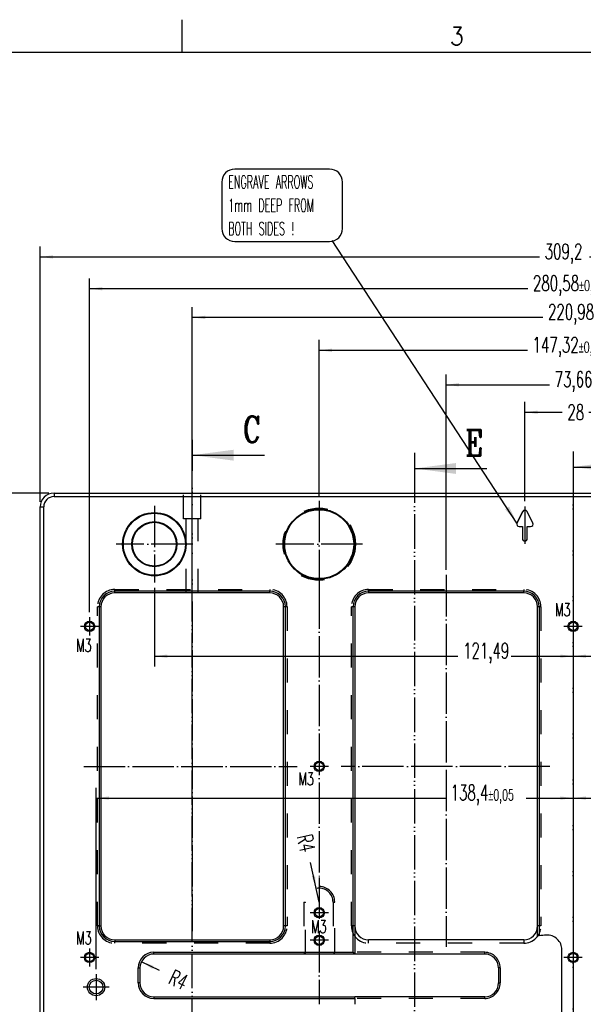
# Model space of a CAD drawing. Header units: inches. Extents: x -429 to 435, y -270 to 288.
# Tile 9 of 17: x -241 to -132, y 98 to 288. Entities that reach past the tile are written whole.
import ezdxf

# ---------------------------------------------------------------- set-up
doc = ezdxf.new("R2010")
doc.units = ezdxf.units.IN
for name, pattern in [('DASHED', [15, 7, -8]), ('DOT_CENTER', [14, 12, -1, 0, -1]), ('PHANTOM', [13, 10, -1, 0, -1, 0, -1])]:
    doc.linetypes.add(name, pattern=pattern)
doc.layers.add('1', color=7, linetype='Continuous')
doc.styles.add('CONVERTER_11', font='txt.shx', dxfattribs={"width": 0.9})
doc.styles.add('CONVERTER_12', font='complex.shx', dxfattribs={"width": 0.76})
doc.styles.add('CONVERTER_13', font='txt.shx', dxfattribs={"width": 0.63})
doc.styles.add('CONVERTER_14', font='txt.shx', dxfattribs={"width": 0.54})
doc.dimstyles.new('ME10_DIM_102', dxfattribs={"dimtxt": 4.5, "dimasz": 3.75, "dimexe": 3, "dimexo": 1.5, "dimgap": 1.5, "dimtad": 0, "dimdsep": 46, "dimtxsty": 'CONVERTER_13', "dimsah": 1, "dimcen": 0.09, "dimclrd": 3, "dimclre": 3, "dimclrt": 3, "dimadec": 0, "dimazin": 0, "dimtfac": 1, "dimtdec": 4, "dimtix": 1, "dimtmove": 0, "dimatfit": 3, "dimfxl": 1, "dimtolj": 1, "dimtzin": 0, "dimarcsym": 0})
doc.dimstyles.new('ME10_DIM_67', dxfattribs={"dimtxt": 4.5, "dimasz": 3.75, "dimexe": 3, "dimexo": 1.5, "dimgap": 1.5, "dimtad": 0, "dimdsep": 46, "dimtxsty": 'CONVERTER_13', "dimsah": 1, "dimcen": 0.09, "dimclrd": 3, "dimclre": 3, "dimclrt": 3, "dimadec": 0, "dimazin": 0, "dimtol": 1, "dimtp": 0.03, "dimtm": 0.03, "dimtfac": 0.7, "dimtdec": 0, "dimtix": 1, "dimtmove": 0, "dimatfit": 3, "dimfxl": 1, "dimtolj": 1, "dimtzin": 0, "dimarcsym": 0})
doc.dimstyles.new('ME10_DIM_72', dxfattribs={"dimtxt": 4.5, "dimasz": 3.75, "dimexe": 3, "dimexo": 1.5, "dimgap": 1.5, "dimtad": 0, "dimdsep": 46, "dimtxsty": 'CONVERTER_13', "dimsah": 1, "dimcen": 0.09, "dimclrd": 3, "dimclre": 3, "dimclrt": 3, "dimadec": 0, "dimazin": 0, "dimtfac": 1, "dimtdec": 4, "dimtix": 1, "dimtmove": 0, "dimatfit": 3, "dimfxl": 1, "dimtolj": 1, "dimtzin": 0, "dimarcsym": 0})
doc.dimstyles.new('ME10_DIM_75', dxfattribs={"dimtxt": 4.5, "dimasz": 3.75, "dimexe": 3, "dimexo": 1.5, "dimgap": 1.5, "dimtad": 0, "dimdsep": 46, "dimtxsty": 'CONVERTER_13', "dimsah": 1, "dimcen": 0.09, "dimclrd": 3, "dimclre": 3, "dimclrt": 3, "dimadec": 0, "dimazin": 0, "dimtfac": 1, "dimtdec": 4, "dimtix": 1, "dimtmove": 0, "dimatfit": 3, "dimfxl": 1, "dimtolj": 1, "dimtzin": 0, "dimarcsym": 0})
doc.dimstyles.new('ME10_DIM_89', dxfattribs={"dimtxt": 4.5, "dimasz": 3.75, "dimexe": 3, "dimexo": 1.5, "dimgap": 1.5, "dimtad": 0, "dimdsep": 46, "dimtxsty": 'CONVERTER_13', "dimsah": 1, "dimcen": 0.09, "dimclrd": 3, "dimclre": 3, "dimclrt": 3, "dimadec": 0, "dimazin": 0, "dimtol": 1, "dimtp": 0.05, "dimtm": 0.05, "dimtfac": 0.7, "dimtdec": 0, "dimtix": 1, "dimtmove": 0, "dimatfit": 3, "dimfxl": 1, "dimtolj": 1, "dimtzin": 0, "dimarcsym": 0})
doc.dimstyles.new('ME10_DIM_90', dxfattribs={"dimtxt": 4.5, "dimasz": 3.75, "dimexe": 3, "dimexo": 1.5, "dimgap": 1.5, "dimtad": 0, "dimdsep": 46, "dimtxsty": 'CONVERTER_13', "dimsah": 1, "dimcen": 0.09, "dimclrd": 3, "dimclre": 3, "dimclrt": 3, "dimadec": 0, "dimazin": 0, "dimtol": 1, "dimtp": 0.05, "dimtm": 0.05, "dimtfac": 0.7, "dimtdec": 0, "dimtix": 1, "dimtmove": 0, "dimatfit": 3, "dimfxl": 1, "dimtolj": 1, "dimtzin": 0, "dimarcsym": 0})
doc.dimstyles.new('ME10_DIM_91', dxfattribs={"dimtxt": 4.5, "dimasz": 3.75, "dimexe": 3, "dimexo": 1.5, "dimgap": 1.5, "dimtad": 0, "dimdsep": 46, "dimtxsty": 'CONVERTER_13', "dimsah": 1, "dimcen": 0.09, "dimclrd": 3, "dimclre": 3, "dimclrt": 3, "dimadec": 0, "dimazin": 0, "dimtfac": 1, "dimtdec": 4, "dimtix": 1, "dimtmove": 0, "dimatfit": 3, "dimfxl": 1, "dimtolj": 1, "dimtzin": 0, "dimarcsym": 0})
doc.dimstyles.new('ME10_DIM_92', dxfattribs={"dimtxt": 4.5, "dimasz": 3.75, "dimexe": 3, "dimexo": 1.5, "dimgap": 1.5, "dimtad": 0, "dimdsep": 46, "dimtxsty": 'CONVERTER_13', "dimsah": 1, "dimcen": 0.09, "dimclrd": 3, "dimclre": 3, "dimclrt": 3, "dimadec": 0, "dimazin": 0, "dimtfac": 1, "dimtdec": 4, "dimtix": 1, "dimtmove": 0, "dimatfit": 3, "dimfxl": 1, "dimtolj": 1, "dimtzin": 0, "dimarcsym": 0})
doc.dimstyles.new('ME10_DIM_93', dxfattribs={"dimtxt": 4.5, "dimasz": 3.75, "dimexe": 3, "dimexo": 1.5, "dimgap": 1.5, "dimtad": 0, "dimdsep": 46, "dimtxsty": 'CONVERTER_13', "dimsah": 1, "dimcen": 0.09, "dimclrd": 3, "dimclre": 3, "dimclrt": 3, "dimadec": 0, "dimazin": 0, "dimtfac": 1, "dimtdec": 4, "dimtix": 1, "dimtmove": 0, "dimatfit": 3, "dimfxl": 1, "dimtolj": 1, "dimtzin": 0, "dimarcsym": 0})
doc.dimstyles.new('ME10_DIM_94', dxfattribs={"dimtxt": 4.5, "dimasz": 3.75, "dimexe": 3, "dimexo": 1.5, "dimgap": 1.5, "dimtad": 0, "dimdsep": 46, "dimtxsty": 'CONVERTER_13', "dimsah": 1, "dimcen": 0.09, "dimclrd": 3, "dimclre": 3, "dimclrt": 3, "dimadec": 0, "dimazin": 0, "dimtol": 1, "dimtp": 0.05, "dimtm": 0.05, "dimtfac": 0.7, "dimtdec": 0, "dimtix": 1, "dimtmove": 0, "dimatfit": 3, "dimfxl": 1, "dimtolj": 1, "dimtzin": 0, "dimarcsym": 0})
doc.dimstyles.new('ME10_DIM_95', dxfattribs={"dimtxt": 4.5, "dimasz": 3.75, "dimexe": 3, "dimexo": 1.5, "dimgap": 1.5, "dimtad": 0, "dimdsep": 46, "dimtxsty": 'CONVERTER_13', "dimsah": 1, "dimcen": 0.09, "dimclrd": 3, "dimclre": 3, "dimclrt": 3, "dimadec": 0, "dimazin": 0, "dimtfac": 1, "dimtdec": 4, "dimtix": 1, "dimtmove": 0, "dimatfit": 3, "dimfxl": 1, "dimtolj": 1, "dimtzin": 0, "dimarcsym": 0})
doc.dimstyles.new('ME10_DIM_96', dxfattribs={"dimtxt": 4.5, "dimasz": 3.75, "dimexe": 3, "dimexo": 1.5, "dimgap": 1.5, "dimtad": 0, "dimdsep": 46, "dimtxsty": 'CONVERTER_13', "dimsah": 1, "dimcen": 0.09, "dimclrd": 3, "dimclre": 3, "dimclrt": 3, "dimadec": 0, "dimazin": 0, "dimtol": 1, "dimtp": 0.05, "dimtm": 0.05, "dimtfac": 0.7, "dimtdec": 0, "dimtix": 1, "dimtmove": 0, "dimatfit": 3, "dimfxl": 1, "dimtolj": 1, "dimtzin": 0, "dimarcsym": 0})
doc.dimstyles.new('ME10_DIM_97', dxfattribs={"dimtxt": 4.5, "dimasz": 3.75, "dimexe": 3, "dimexo": 1.5, "dimgap": 1.5, "dimtad": 0, "dimdsep": 46, "dimtxsty": 'CONVERTER_13', "dimsah": 1, "dimcen": 0.09, "dimclrd": 3, "dimclre": 3, "dimclrt": 3, "dimadec": 0, "dimazin": 0, "dimtfac": 1, "dimtdec": 4, "dimtix": 1, "dimtmove": 0, "dimatfit": 3, "dimfxl": 1, "dimtolj": 1, "dimtzin": 0, "dimarcsym": 0})
doc.dimstyles.new('ME10_DIM_98', dxfattribs={"dimtxt": 4.5, "dimasz": 3.75, "dimexe": 3, "dimexo": 1.5, "dimgap": 1.5, "dimtad": 0, "dimdsep": 46, "dimtxsty": 'CONVERTER_13', "dimsah": 1, "dimcen": 0.09, "dimclrd": 3, "dimclre": 3, "dimclrt": 3, "dimadec": 0, "dimazin": 0, "dimtfac": 1, "dimtdec": 4, "dimtix": 1, "dimtmove": 0, "dimatfit": 3, "dimfxl": 1, "dimtolj": 1, "dimtzin": 0, "dimarcsym": 0})
doc.dimstyles.get("Standard").update_dxf_attribs({"dimtxt": 0.18, "dimasz": 0.18, "dimexe": 0.18, "dimexo": 0.0625, "dimgap": 0.09, "dimtad": 0, "dimtih": 1, "dimtoh": 1, "dimdec": 4, "dimzin": 0, "dimdsep": 46, "dimtxsty": 'Standard', "dimcen": 0.09, "dimadec": 0, "dimazin": 0, "dimtfac": 1, "dimtdec": 4, "dimtofl": 0, "dimtmove": 0, "dimatfit": 3, "dimfxl": 1, "dimtolj": 1, "dimtzin": 0, "dimarcsym": 0})

# ---------------------------------------------------------------- blocks, each defined once
blk = doc.blocks.new('E7018-24104__25', base_point=(-355.6, -178.3))
at = {"color": 7, "linetype": 'Continuous'}
for p, q in [((-351.6, 295.3), (-313.99, 295.3)), ((-313.99, 295.3), (-308.99, 295.3)), ((-308.99, 295.3), (-93.01, 295.3)), ((-351.6, 294.3), (-50.4, 294.3)), ((-355.6, 128.5), (-355.6, 291.3)), ((-354.6, 128.5), (-354.6, 291.3)), ((-215.63, 289.96), (-217.29, 286.62)), ((-212.71, 286.62), (-214.37, 289.96)), ((-216.67, 285.61), (-215.7, 285.61)), ((-215.7, 285.61), (-215.7, 282.07)), ((-214.3, 282.07), (-214.3, 285.61)), ((-214.3, 285.61), (-213.33, 285.61)), ((-215, 281.37), (-215, 281.37)), ((-288.99, 266.82), (-333.99, 266.82)), ((-313.24, 266.32), (-333.99, 266.32)), ((-309.74, 266.32), (-313.24, 266.32)), ((-288.99, 266.32), (-309.74, 266.32)), ((-215.33, 266.82), (-260.33, 266.82)), ((-215.33, 266.32), (-260.33, 266.32)), ((-338.49, 262.32), (-338.49, 169.64)), ((-337.99, 262.32), (-337.99, 169.64)), ((-284.99, 169.64), (-284.99, 262.32)), ((-284.49, 169.64), (-284.49, 262.32)), ((-264.83, 162), (-264.83, 262.32)), ((-264.33, 262.32), (-264.33, 169.64)), ((-211.33, 169.64), (-211.33, 262.32)), ((-210.83, 262.32), (-210.83, 166.8)), ((-264.33, 169.64), (-264.33, 161.5)), ((-211.33, 166.76), (-211.33, 169.64)), ((-333.99, 165.64), (-288.99, 165.64)), ((-333.99, 165.14), (-288.99, 165.14)), ((-215.33, 165.64), (-260.33, 165.64)), ((-322.66, 162), (-264.83, 162)), ((-264.33, 161.5), (-322.66, 161.5)), ((-264.33, 161.5), (-264.83, 162)), ((-226.66, 161.5), (-264.33, 161.5)), ((-204.25, 124.28), (-204.25, 162.73)), ((-327.16, 153.1), (-327.16, 157.5)), ((-326.66, 157.5), (-326.66, 153.1)), ((-222.66, 157.5), (-222.66, 153.1)), ((-322.66, 149.1), (-264.33, 149.1)), ((-264.33, 148.6), (-264.33, 149.1)), ((-226.66, 149.1), (-264.33, 149.1)), ((-322.66, 148.6), (-264.33, 148.6)), ((-264.33, 148.6), (-264.33, 146.91))]:
    blk.add_line(p, q, dxfattribs=at)
at = {"color": 1, "linetype": 'Continuous'}
for p, q in [((-351.6, 295.3), (-351.6, 294.3)), ((-355.6, 291.3), (-354.6, 291.3)), ((-333.99, 266.32), (-333.99, 266.82)), ((-288.99, 266.32), (-288.99, 266.82)), ((-260.33, 266.82), (-260.33, 266.32)), ((-215.33, 266.32), (-215.33, 266.82)), ((-337.99, 262.32), (-338.49, 262.32)), ((-284.49, 262.32), (-284.99, 262.32)), ((-264.33, 262.32), (-264.83, 262.32)), ((-210.83, 262.32), (-211.33, 262.32)), ((-338.49, 169.64), (-337.99, 169.64)), ((-284.49, 169.64), (-284.99, 169.64)), ((-333.99, 165.64), (-333.99, 165.14)), ((-288.99, 165.64), (-288.99, 165.14)), ((-322.66, 161.5), (-322.66, 162)), ((-327.16, 157.5), (-326.66, 157.5)), ((-326.66, 153.1), (-327.16, 153.1)), ((-322.66, 149.1), (-322.66, 148.6))]:
    blk.add_line(p, q, dxfattribs=at)
at = {"color": 3, "linetype": 'DASHED'}
for p, q in [((-313.99, 287.8), (-313.99, 295.3)), ((-308.99, 287.8), (-308.99, 295.3)), ((-313.24, 287.8), (-313.99, 287.8)), ((-313.24, 266.32), (-313.24, 287.8)), ((-309.74, 287.8), (-313.24, 287.8)), ((-308.99, 287.8), (-309.74, 287.8)), ((-309.74, 266.32), (-309.74, 287.8)), ((-333.99, 267.32), (-288.99, 267.32)), ((-333.99, 266.82), (-333.99, 267.32)), ((-288.99, 267.32), (-288.99, 266.82)), ((-260.33, 267.32), (-215.33, 267.32)), ((-260.33, 266.82), (-260.33, 267.32)), ((-215.33, 267.32), (-215.33, 266.82)), ((-338.99, 169.64), (-338.99, 262.32)), ((-338.49, 262.32), (-338.99, 262.32)), ((-283.99, 262.32), (-284.49, 262.32)), ((-283.99, 262.32), (-283.99, 169.64)), ((-264.83, 262.32), (-265.33, 262.32)), ((-265.33, 169.64), (-265.33, 262.32)), ((-210.33, 262.32), (-210.83, 262.32)), ((-210.33, 262.32), (-210.33, 169.64)), ((-279.16, 176.6), (-279.16, 162)), ((-279.16, 176.6), (-278.66, 176.6)), ((-278.66, 161.5), (-278.66, 176.6)), ((-270.66, 176.6), (-270.66, 161.5)), ((-270.66, 176.6), (-270.16, 176.6)), ((-270.16, 162), (-270.16, 176.6)), ((-338.49, 169.64), (-338.99, 169.64)), ((-283.99, 169.64), (-284.49, 169.64)), ((-264.33, 169.64), (-265.33, 169.64)), ((-210.33, 169.64), (-211.33, 169.64)), ((-333.99, 164.64), (-333.99, 165.14)), ((-288.99, 164.64), (-333.99, 164.64)), ((-288.99, 165.14), (-288.99, 164.64)), ((-260.33, 164.64), (-260.33, 165.64)), ((-215.33, 164.64), (-260.33, 164.64)), ((-215.33, 165.64), (-215.33, 164.64)), ((-278.66, 161.5), (-279.16, 162)), ((-270.16, 162), (-270.66, 161.5)), ((-226.66, 162), (-264.83, 162)), ((-226.66, 161.5), (-226.66, 162)), ((-222.16, 157.5), (-222.66, 157.5)), ((-222.16, 157.5), (-222.16, 153.1)), ((-222.66, 153.1), (-222.16, 153.1)), ((-226.66, 148.6), (-226.66, 149.1)), ((-226.66, 148.6), (-264.33, 148.6))]:
    blk.add_line(p, q, dxfattribs=at)
at = {"color": 7, "linetype": 'Continuous'}
for centre, radius in [((-322.49, 280.47), 9.2), ((-322.49, 280.47), 9), ((-274.66, 280.47), 10.2), ((-274.66, 280.47), 10), ((-322.49, 280.47), 6.55), ((-322.49, 280.47), 6.35), ((-341.29, 256.62), 1.5), ((-341.29, 256.62), 1.2), ((-201, 256.62), 1.5), ((-201, 256.62), 1.2), ((-274.66, 215.98), 1.5), ((-274.66, 215.98), 1.2), ((-274.66, 173.5), 1.5), ((-274.66, 173.5), 1.2), ((-274.66, 165.5), 1.5), ((-274.66, 165.5), 1.2), ((-341.29, 160.5), 1.5), ((-341.29, 160.5), 1.2), ((-201, 160.5), 1.5), ((-201, 160.5), 1.2), ((-339.4, 151.9), 2.5), ((-339.4, 151.9), 2)]:
    blk.add_circle(centre, radius, dxfattribs=at)
at = {"color": 3, "linetype": 'DASHED'}
blk.add_circle((-274.66, 280.47), 10.5, dxfattribs=at)
at = {"color": 7, "linetype": 'Continuous'}
for centre, radius, start, end in [((-351.6, 291.3), 4, 90, 180), ((-351.6, 291.3), 3, 90, 180), ((-215, 289.64), 0.7, 26.5651, 153.4349), ((-216.67, 286.31), 0.7, 153.4349, 270), ((-213.33, 286.31), 0.7, 270, 26.5651), ((-215, 282.07), 0.7, 180, 270), ((-215, 282.07), 0.7, 270, 0), ((-333.99, 262.32), 4.5, 90, 180), ((-333.99, 262.32), 4, 90, 180), ((-288.99, 262.32), 4.5, 0, 90), ((-288.99, 262.32), 4, 0, 90), ((-260.33, 262.32), 4.5, 90, 180), ((-260.33, 262.32), 4, 90, 180), ((-215.33, 262.32), 4.5, 0, 90), ((-215.33, 262.32), 4, 0, 90), ((-333.99, 169.64), 4.5, 180, 270), ((-333.99, 169.64), 4, 180, 270), ((-288.99, 169.64), 4, 270, 0), ((-288.99, 169.64), 4.5, 270, 0), ((-260.33, 169.64), 4, 180, 270), ((-215.33, 169.64), 4, 270, 0), ((-201, 58.5), 108.75, 95.1861, 95.4507), ((-201, 58.5), 108.75, 94.1157, 95.1861), ((-208.5, 162.73), 4.25, 0, 94.1157), ((-322.66, 157.5), 4.5, 90, 180), ((-322.66, 157.5), 4, 90, 180), ((-226.66, 157.5), 4, 0, 90), ((-322.66, 153.1), 4.5, 180, 270), ((-322.66, 153.1), 4, 180, 270), ((-226.66, 153.1), 4, 270, 0)]:
    blk.add_arc(centre, radius, start, end, dxfattribs=at)
at = {"color": 3, "linetype": 'DASHED'}
for centre, radius, start, end in [((-333.99, 262.32), 5, 90, 180), ((-288.99, 262.32), 5, 0, 90), ((-260.33, 262.32), 5, 90, 180), ((-215.33, 262.32), 5, 0, 90), ((-274.66, 176.6), 4.5, 0, 180), ((-274.66, 176.6), 4, 0, 180), ((-333.99, 169.64), 5, 180, 270), ((-288.99, 169.64), 5, 270, 0), ((-260.33, 169.64), 5, 180, 270), ((-215.33, 169.64), 5, 270, 0), ((-226.66, 157.5), 4.5, 0, 90), ((-226.66, 153.1), 4.5, 270, 0)]:
    blk.add_arc(centre, radius, start, end, dxfattribs=at)
at = {"layer": '1', "color": 1, "linetype": 'DOT_CENTER'}
for p, q in [((-311.49, 264.82), (-311.49, 298.02)), ((-322.49, 291.59), (-322.49, 269.35)), ((-274.66, 293.02), (-274.66, 267.92)), ((-215, 291.44), (-215, 280.57)), ((-311.37, 280.47), (-333.61, 280.47)), ((-262.11, 280.47), (-287.21, 280.47)), ((-237.83, 271.53), (-237.83, 163.56)), ((-311.49, 263.82), (-311.49, 168.14)), ((-341.29, 259.27), (-341.29, 253.97)), ((-338.64, 256.62), (-343.94, 256.62)), ((-342.97, 215.98), (-281.05, 215.98)), ((-207.72, 215.98), (-268.3, 215.98)), ((-339.4, 155.65), (-339.4, 148.15)), ((-335.65, 151.9), (-343.15, 151.9))]:
    blk.add_line(p, q, dxfattribs=at)
blk = doc.blocks.new('*D97')
at = {"layer": '1', "color": 3, "linetype": 'Continuous'}
for p, q in [((-201, 301.38), (-201, 115.89)), ((-247, 110.74), (-247, 121.89)), ((-247, 118.89), (-230.9, 118.89)), ((-213.32, 118.89), (-201, 118.89))]:
    blk.add_line(p, q, dxfattribs=at)
at = {"layer": '1', "color": 3}
for points in [[(-243.25, 119.39), (-243.25, 118.4), (-247, 118.89)], [(-204.75, 118.4), (-204.75, 119.39), (-201, 118.89)]]:
    blk.add_solid(points, dxfattribs=at)
at = {"layer": '1', "color": 3, "insert": (-229.4, 116.64), "char_height": 4.5, "attachment_point": 7, "rotation": 0.0001, "line_spacing_factor": 0.60024, "style": 'CONVERTER_13'}
blk.add_mtext('\\C3;46\\C3;\\H3.15;{\\Fgdt;`}0,03', dxfattribs=at)
blk = doc.blocks.new('*D102')
at = {"layer": '1', "color": 3, "linetype": 'Continuous'}
for p, q in [((-201, 301.38), (-201, 43.82)), ((-266.78, 62.66), (-266.78, 43.82)), ((-266.78, 46.82), (-239.21, 46.82)), ((-224.72, 46.82), (-201, 46.82))]:
    blk.add_line(p, q, dxfattribs=at)
at = {"layer": '1', "color": 3}
for points in [[(-263.03, 47.32), (-263.03, 46.33), (-266.78, 46.82)], [(-204.75, 46.33), (-204.75, 47.32), (-201, 46.82)]]:
    blk.add_solid(points, dxfattribs=at)
at = {"layer": '1', "color": 3, "insert": (-237.71, 44.8), "char_height": 4.5, "attachment_point": 7, "rotation": 0.0001, "line_spacing_factor": 0.60024, "style": 'CONVERTER_13'}
blk.add_mtext('65,78', dxfattribs=at)
blk = doc.blocks.new('*D105')
at = {"layer": '1', "color": 3, "linetype": 'Continuous'}
for p, q in [((-201, 301.38), (-201, 128.62)), ((-252.82, 103.14), (-252.82, 134.62)), ((-230.78, 131.62), (-252.82, 131.62)), ((-201, 131.62), (-217.22, 131.62))]:
    blk.add_line(p, q, dxfattribs=at)
at = {"layer": '1', "color": 3}
for points in [[(-249.07, 132.12), (-249.07, 131.13), (-252.82, 131.62)], [(-204.75, 131.13), (-204.75, 132.12), (-201, 131.62)]]:
    blk.add_solid(points, dxfattribs=at)
at = {"layer": '1', "color": 3, "insert": (-229.28, 129.6), "char_height": 4.5, "attachment_point": 7, "rotation": 0.0001, "line_spacing_factor": 0.60024, "style": 'CONVERTER_13'}
blk.add_mtext('51,82', dxfattribs=at)
blk = doc.blocks.new('*D119')
at = {"layer": '1', "color": 3, "linetype": 'Continuous'}
for p, q in [((-201, 301.38), (-201, 203.77)), ((-62.6, 157.15), (-62.6, 209.77)), ((-201, 206.77), (-186.55, 206.77)), ((-163.14, 206.77), (-62.6, 206.77))]:
    blk.add_line(p, q, dxfattribs=at)
at = {"layer": '1', "color": 3}
for points in [[(-197.25, 207.26), (-197.25, 206.27), (-201, 206.77)], [(-66.35, 206.27), (-66.35, 207.26), (-62.6, 206.77)]]:
    blk.add_solid(points, dxfattribs=at)
at = {"layer": '1', "color": 3, "insert": (-185.05, 204.74), "char_height": 4.5, "attachment_point": 7, "rotation": 0.0001, "line_spacing_factor": 0.60024, "style": 'CONVERTER_13'}
blk.add_mtext('\\C3;138,4\\C3;\\H3.15;{\\Fgdt;`}0,05', dxfattribs=at)
blk = doc.blocks.new('*D120')
at = {"layer": '1', "color": 3, "linetype": 'Continuous'}
for p, q in [((-201, 301.38), (-201, 203.77)), ((-339.4, 157.15), (-339.4, 209.77)), ((-339.4, 206.77), (-238.04, 206.77)), ((-214.63, 206.77), (-201, 206.77))]:
    blk.add_line(p, q, dxfattribs=at)
at = {"layer": '1', "color": 3}
for points in [[(-335.65, 207.26), (-335.65, 206.27), (-339.4, 206.77)], [(-204.75, 206.27), (-204.75, 207.26), (-201, 206.77)]]:
    blk.add_solid(points, dxfattribs=at)
at = {"layer": '1', "color": 3, "insert": (-236.54, 204.74), "char_height": 4.5, "attachment_point": 7, "rotation": 0.0001, "line_spacing_factor": 0.60024, "style": 'CONVERTER_13'}
blk.add_mtext('\\C3;138,4\\C3;\\H3.15;{\\Fgdt;`}0,05', dxfattribs=at)
blk = doc.blocks.new('*D121')
at = {"layer": '1', "color": 3, "linetype": 'Continuous'}
for p, q in [((-201, 301.38), (-201, 244.96)), ((-153.17, 267.85), (-153.17, 244.96)), ((-201, 247.96), (-181.06, 247.96)), ((-166.57, 247.96), (-153.17, 247.96))]:
    blk.add_line(p, q, dxfattribs=at)
at = {"layer": '1', "color": 3}
for points in [[(-197.25, 248.45), (-197.25, 247.46), (-201, 247.96)], [(-156.92, 247.46), (-156.92, 248.45), (-153.17, 247.96)]]:
    blk.add_solid(points, dxfattribs=at)
at = {"layer": '1', "color": 3, "insert": (-179.56, 245.93), "char_height": 4.5, "attachment_point": 7, "rotation": 0.0001, "line_spacing_factor": 0.60024, "style": 'CONVERTER_13'}
blk.add_mtext('47,83', dxfattribs=at)
blk = doc.blocks.new('*D122')
at = {"layer": '1', "color": 3, "linetype": 'Continuous'}
for p, q in [((-201, 301.38), (-201, 244.96)), ((-322.49, 267.85), (-322.49, 244.96)), ((-322.49, 247.96), (-234.41, 247.96)), ((-218.97, 247.96), (-201, 247.96))]:
    blk.add_line(p, q, dxfattribs=at)
at = {"layer": '1', "color": 3}
for points in [[(-318.74, 248.45), (-318.74, 247.46), (-322.49, 247.96)], [(-204.75, 247.46), (-204.75, 248.45), (-201, 247.96)]]:
    blk.add_solid(points, dxfattribs=at)
at = {"layer": '1', "color": 3, "insert": (-232.91, 245.93), "char_height": 4.5, "attachment_point": 7, "rotation": 0.0001, "line_spacing_factor": 0.60024, "style": 'CONVERTER_13'}
blk.add_mtext('121,49', dxfattribs=at)
blk = doc.blocks.new('*D123')
at = {"layer": '1', "color": 3, "linetype": 'Continuous'}
for p, q in [((-355.6, 292.8), (-355.6, 366.86)), ((-46.4, 292.8), (-46.4, 366.86)), ((-355.6, 363.86), (-210.75, 363.86)), ((-196.26, 363.86), (-46.4, 363.86))]:
    blk.add_line(p, q, dxfattribs=at)
at = {"layer": '1', "color": 3}
for points in [[(-351.85, 364.35), (-351.85, 363.37), (-355.6, 363.86)], [(-50.15, 363.37), (-50.15, 364.35), (-46.4, 363.86)]]:
    blk.add_solid(points, dxfattribs=at)
at = {"layer": '1', "color": 3, "insert": (-209.25, 361.83), "char_height": 4.5, "attachment_point": 7, "rotation": 0.0001, "line_spacing_factor": 0.60024, "style": 'CONVERTER_13'}
blk.add_mtext('309,2', dxfattribs=at)
blk = doc.blocks.new('*D124')
at = {"layer": '1', "color": 3, "linetype": 'Continuous'}
for p, q in [((-341.29, 260.77), (-341.29, 357.63)), ((-60.71, 260.77), (-60.71, 357.63)), ((-214.15, 354.63), (-341.29, 354.63)), ((-60.71, 354.63), (-186.96, 354.63))]:
    blk.add_line(p, q, dxfattribs=at)
at = {"layer": '1', "color": 3}
for points in [[(-337.54, 355.13), (-337.54, 354.14), (-341.29, 354.63)], [(-64.46, 354.14), (-64.46, 355.13), (-60.71, 354.63)]]:
    blk.add_solid(points, dxfattribs=at)
at = {"layer": '1', "color": 3, "insert": (-212.65, 352.61), "char_height": 4.5, "attachment_point": 7, "rotation": 0.0001, "line_spacing_factor": 0.60024, "style": 'CONVERTER_13'}
blk.add_mtext('\\C3;280,58\\C3;\\H3.15;{\\Fgdt;`}0,05', dxfattribs=at)
blk = doc.blocks.new('*D125')
at = {"layer": '1', "color": 3, "linetype": 'Continuous'}
for p, q in [((-311.49, 299.52), (-311.49, 349.3)), ((-90.51, 299.39), (-90.51, 349.3)), ((-209.79, 346.3), (-311.49, 346.3)), ((-90.51, 346.3), (-192.46, 346.3))]:
    blk.add_line(p, q, dxfattribs=at)
at = {"layer": '1', "color": 3}
for points in [[(-307.74, 346.8), (-307.74, 345.81), (-311.49, 346.3)], [(-94.26, 345.81), (-94.26, 346.8), (-90.51, 346.3)]]:
    blk.add_solid(points, dxfattribs=at)
at = {"layer": '1', "color": 3, "insert": (-208.29, 344.28), "char_height": 4.5, "attachment_point": 7, "rotation": 0.0001, "line_spacing_factor": 0.60024, "style": 'CONVERTER_13'}
blk.add_mtext('220,98', dxfattribs=at)
blk = doc.blocks.new('*D126')
at = {"layer": '1', "color": 3, "linetype": 'Continuous'}
for p, q in [((-274.66, 294.52), (-274.66, 339.75)), ((-127.34, 294.19), (-127.34, 339.75)), ((-274.66, 336.75), (-214.25, 336.75)), ((-188, 336.75), (-127.34, 336.75))]:
    blk.add_line(p, q, dxfattribs=at)
at = {"layer": '1', "color": 3}
for points in [[(-270.91, 337.25), (-270.91, 336.26), (-274.66, 336.75)], [(-131.09, 336.26), (-131.09, 337.25), (-127.34, 336.75)]]:
    blk.add_solid(points, dxfattribs=at)
at = {"layer": '1', "color": 3, "insert": (-212.75, 334.73), "char_height": 4.5, "attachment_point": 7, "rotation": 0.0001, "line_spacing_factor": 0.60024, "style": 'CONVERTER_13'}
blk.add_mtext('\\C3;147,32\\C3;\\H3.15;{\\Fgdt;`}0,05', dxfattribs=at)
blk = doc.blocks.new('*D127')
at = {"layer": '1', "color": 3, "linetype": 'Continuous'}
for p, q in [((-237.83, 273.03), (-237.83, 329.75)), ((-164.17, 272.81), (-164.17, 329.75)), ((-237.83, 326.75), (-207.84, 326.75)), ((-193.34, 326.75), (-164.17, 326.75))]:
    blk.add_line(p, q, dxfattribs=at)
at = {"layer": '1', "color": 3}
for points in [[(-234.08, 327.24), (-234.08, 326.25), (-237.83, 326.75)], [(-167.92, 326.25), (-167.92, 327.24), (-164.17, 326.75)]]:
    blk.add_solid(points, dxfattribs=at)
at = {"layer": '1', "color": 3, "insert": (-206.34, 324.72), "char_height": 4.5, "attachment_point": 7, "rotation": 0.0001, "line_spacing_factor": 0.60024, "style": 'CONVERTER_13'}
blk.add_mtext('73,66', dxfattribs=at)
blk = doc.blocks.new('*D128')
at = {"layer": '1', "color": 3, "linetype": 'Continuous'}
for p, q in [((-215, 292.94), (-215, 321.78)), ((-187, 293.05), (-187, 321.78)), ((-215, 318.78), (-204.17, 318.78)), ((-196.45, 318.78), (-187, 318.78))]:
    blk.add_line(p, q, dxfattribs=at)
at = {"layer": '1', "color": 3}
for points in [[(-211.25, 319.27), (-211.25, 318.28), (-215, 318.78)], [(-190.75, 318.28), (-190.75, 319.27), (-187, 318.78)]]:
    blk.add_solid(points, dxfattribs=at)
at = {"layer": '1', "color": 3, "insert": (-202.67, 316.53), "char_height": 4.5, "attachment_point": 7, "rotation": 0.0001, "line_spacing_factor": 0.60024, "style": 'CONVERTER_13'}
blk.add_mtext('28', dxfattribs=at)
blk = doc.blocks.new('*D132')
at = {"layer": '1', "color": 3, "linetype": 'Continuous'}
for p, q in [((-353.1, 295.3), (-462.37, 295.3)), ((-459.37, 295.3), (-459.37, 64.03)), ((-459.37, 49.54), (-459.37, -178.3)), ((-353.1, -178.3), (-462.37, -178.3))]:
    blk.add_line(p, q, dxfattribs=at)
at = {"layer": '1', "color": 3}
for points in [[(-458.87, 291.55), (-459.86, 291.55), (-459.37, 295.3)], [(-459.86, -174.55), (-458.87, -174.55), (-459.37, -178.3)]]:
    blk.add_solid(points, dxfattribs=at)
at = {"layer": '1', "color": 3, "insert": (-457.34, 51.04), "char_height": 4.5, "attachment_point": 7, "rotation": 90, "line_spacing_factor": 0.60024, "style": 'CONVERTER_13'}
blk.add_mtext('473,6', dxfattribs=at)
blk = doc.blocks.new('*D150')
at = {"layer": '1', "color": 3, "linetype": 'Continuous'}
blk.add_line((-274.66, 176.6), (-277.21, 188.03), dxfattribs=at)
at = {"layer": '1', "color": 3}
blk.add_solid([(-276.83, 184.06), (-275.87, 184.27), (-275.53, 180.5)], dxfattribs=at)
at = {"layer": '1', "color": 3, "insert": (-281.75, 198.06), "char_height": 4.5, "attachment_point": 7, "rotation": 282.5732, "line_spacing_factor": 0.60024, "style": 'CONVERTER_13'}
blk.add_mtext('\\C3; R\\C3;4', dxfattribs=at)
blk = doc.blocks.new('*D151')
at = {"layer": '1', "color": 3, "linetype": 'Continuous'}
blk.add_line((-321.04, 156.71), (-326.25, 159.26), dxfattribs=at)
at = {"layer": '1', "color": 3}
blk.add_solid([(-322.67, 158.05), (-323.1, 157.17), (-326.25, 159.26)], dxfattribs=at)
at = {"layer": '1', "color": 3, "insert": (-321.04, 154.2), "char_height": 4.5, "attachment_point": 7, "rotation": 333.9696, "line_spacing_factor": 0.60024, "style": 'CONVERTER_13'}
blk.add_mtext('\\C3; R\\C3;4', dxfattribs=at)
blk = doc.blocks.new('Drawing_Grid_Zones', base_point=(-419.35, -254.88))
at = {"layer": '1', "color": 4, "linetype": 'Continuous'}
blk.add_line((-209.67, 288.48), (-209.67, 282.13), dxfattribs=at)
at = {"layer": '1', "color": 4, "insert": (-156.49, 285.31), "char_height": 3.5, "attachment_point": 5, "line_spacing_factor": 1.080432, "style": 'CONVERTER_11'}
blk.add_mtext('3', dxfattribs=at)
blk = doc.blocks.new('D_Size_Verigy_Frame', base_point=(-419.35, -254.88))
at = {"layer": '1', "color": 7, "linetype": 'Continuous'}
blk.add_line((425.5, 282.13), (-419.4, 282.13), dxfattribs=at)
at = {"layer": '1'}
blk.add_blockref('Drawing_Grid_Zones', (-419.35, -254.88), dxfattribs=at)
blk = doc.blocks.new('E-E__16')
at = {"layer": '1', "color": 4, "linetype": 'PHANTOM'}
blk.add_line((-247, 302.45), (-247, 58.5), dxfattribs=at)
at = {"layer": '1', "color": 4}
blk.add_solid([(-235, 304.03), (-235, 300.87), (-247, 302.45)], dxfattribs=at)
at = {"layer": '1', "color": 4, "insert": (-229.75, 309.95), "char_height": 7.5, "attachment_point": 5, "line_spacing_factor": 1.080432, "style": 'CONVERTER_12'}
blk.add_mtext('E', dxfattribs=at)
at = {"layer": '1', "color": 4, "linetype": 'Continuous', "has_arrowhead": 0}
for points in [[(-247, 306.95), (-247, 302.45)], [(-247, 302.45), (-226, 302.45)], [(-247, 302.45), (-247, 297.95)]]:
    blk.add_leader(points, dimstyle='Standard', dxfattribs=at)
blk = doc.blocks.new('C-C__17')
at = {"layer": '1', "color": 4, "linetype": 'PHANTOM'}
blk.add_line((-311.49, 58.5), (-311.49, 306.31), dxfattribs=at)
at = {"layer": '1', "color": 4}
blk.add_solid([(-299.49, 307.89), (-299.49, 304.73), (-311.49, 306.31)], dxfattribs=at)
at = {"layer": '1', "color": 4, "insert": (-294.24, 313.81), "char_height": 7.5, "attachment_point": 5, "line_spacing_factor": 1.080432, "style": 'CONVERTER_12'}
blk.add_mtext('C', dxfattribs=at)
at = {"layer": '1', "color": 4, "linetype": 'Continuous', "has_arrowhead": 0}
for points in [[(-311.49, 310.81), (-311.49, 306.31)], [(-311.49, 306.31), (-290.49, 306.31)], [(-311.49, 306.31), (-311.49, 301.81)]]:
    blk.add_leader(points, dimstyle='Standard', dxfattribs=at)
blk = doc.blocks.new('A-A__20', base_point=(-201, -223.2))
at = {"layer": '1', "color": 4, "linetype": 'PHANTOM'}
blk.add_line((-201, 302.88), (-201, -184.54), dxfattribs=at)
at = {"layer": '1', "color": 4}
blk.add_solid([(-189, 304.46), (-189, 301.3), (-201, 302.88)], dxfattribs=at)
at = {"layer": '1', "color": 4, "linetype": 'Continuous', "has_arrowhead": 0}
for points in [[(-201, 307.38), (-201, 302.88)], [(-201, 302.88), (-180, 302.88)], [(-201, 302.88), (-201, 298.38)]]:
    blk.add_leader(points, dimstyle='Standard', dxfattribs=at)
blk = doc.blocks.new('front1', base_point=(-201, 58.5))
at = {"layer": '1', "color": 7, "linetype": 'Continuous'}
blk.add_line((-217.293, 286.623), (-215.626, 289.958), dxfattribs=at)
at = {"layer": '1', "color": 1, "linetype": 'DOT_CENTER'}
for p, q in [((-274.66, 267.921), (-274.66, 183.725)), ((-201, 259.27), (-201, 253.97)), ((-198.35, 256.62), (-203.65, 256.62)), ((-272.01, 215.98), (-277.31, 215.98)), ((-274.66, 183.725), (-274.66, 170.85)), ((-272.01, 173.5), (-277.31, 173.5)), ((-274.66, 168.15), (-274.66, 146.93)), ((-341.29, 163.15), (-341.29, 157.85)), ((-272.01, 165.5), (-277.31, 165.5)), ((-201, 163.15), (-201, 157.85)), ((-338.64, 160.5), (-343.94, 160.5)), ((-198.35, 160.5), (-203.65, 160.5))]:
    blk.add_line(p, q, dxfattribs=at)
at = {"layer": '1', "color": 1}
blk.add_lwpolyline([(-299.183, 368.348), (-271.658, 368.348, 0.4142136), (-267.908, 372.098), (-267.908, 385.598, 0.4142136), (-271.658, 389.348), (-299.183, 389.348, 0.4142136), (-302.933, 385.598), (-302.933, 372.098, 0.4142136)], format="xyb", close=True, dxfattribs=at)
at = {"layer": '1', "color": 7, "linetype": 'Continuous'}
for centre in [(-201, 256.62), (-274.66, 215.98), (-274.66, 173.5), (-274.66, 165.5), (-341.29, 160.5), (-201, 160.5)]:
    blk.add_circle(centre, 1.5, dxfattribs=at)
at = {"layer": '1', "color": 3}
blk.add_solid([(-220.746, 290.638), (-219.589, 291.395), (-217.293, 286.623)], dxfattribs=at)
blk.add_blockref('E7018-24104__25', (-355.6, -178.3))
at = {"layer": '1'}
for name, p in [('C-C__17', (0, 0)), ('E-E__16', (0, 0)), ('A-A__20', (-201, -223.205)), ('*D150', (0, 0)), ('*D151', (0, 0))]:
    blk.add_blockref(name, p, dxfattribs=at)
at = {"layer": '1', "color": 1, "style": 'CONVERTER_13', "width": 0.63}
for p in [(-206.227, 259.562), (-345.174, 249.214), (-280.691, 210.496), (-277.025, 167.602), (-345.149, 164.292)]:
    blk.add_text('M3', height=3.75, dxfattribs=at).set_placement(p)
at = {"layer": '1', "color": 1, "insert": (-301.058, 370.223), "char_height": 3.75, "attachment_point": 7, "line_spacing_factor": 1.080432, "style": 'CONVERTER_14'}
blk.add_mtext('ENGRAVE ARROWS\\P1mm DEEP FROM\\PBOTH SIDES !', dxfattribs=at)
at = {"layer": '1'}
for base, p1, p2, dimstyle, picture, middle in [((-355.6, 363.86), (-46.4, 291.3), (-355.6, 291.3), 'ME10_DIM_93', '*D123', (-203.506, 363.86)), ((-60.71, 354.633), (-341.29, 259.27), (-60.71, 259.27), 'ME10_DIM_94', '*D124', (-200.556, 354.633)), ((-90.51, 346.304), (-311.49, 298.018), (-90.51, 297.893), 'ME10_DIM_95', '*D125', (-201.124, 346.304)), ((-274.66, 336.752), (-127.34, 292.691), (-274.66, 293.021), 'ME10_DIM_96', '*D126', (-201.124, 336.752)), ((-237.83, 326.745), (-164.17, 271.305), (-237.83, 271.526), 'ME10_DIM_97', '*D127', (-200.593, 326.745)), ((-215, 318.776), (-187, 291.554), (-215, 291.444), 'ME10_DIM_98', '*D128', (-200.308, 318.776)), ((-339.4, 206.766), (-201, 302.878), (-339.4, 155.65), 'ME10_DIM_90', '*D120', (-226.333, 206.766)), ((-322.49, 247.958), (-201, 302.878), (-322.49, 269.351), 'ME10_DIM_92', '*D122', (-226.693, 247.958)), ((-266.784, 46.825), (-201, 302.878), (-266.784, 64.164), 'ME10_DIM_72', '*D102', (-231.964, 46.825)), ((-201, 131.622), (-252.819, 101.64), (-201, 302.878), 'ME10_DIM_75', '*D105', (-223.999, 131.622)), ((-247, 118.894), (-201, 302.878), (-247, 109.24), 'ME10_DIM_67', '*D97', (-222.112, 118.894)), ((-201, 206.766), (-62.6, 155.65), (-201, 302.878), 'ME10_DIM_89', '*D119', (-174.843, 206.766)), ((-201, 247.958), (-153.17, 269.351), (-201, 302.878), 'ME10_DIM_91', '*D121', (-173.816, 247.958))]:
    dim = blk.add_linear_dim(base=base, p1=p1, p2=p2, dimstyle=dimstyle, dxfattribs=at)
    dim.commit()
    dim.dimension.update_dxf_attribs({"geometry": picture, "text_midpoint": middle, "text_rotation": 0.00014})
dim = blk.add_linear_dim(base=(-459.367, 295.3), p1=(-351.6, -178.3), p2=(-351.6, 295.3), angle=90, dimstyle='ME10_DIM_102', dxfattribs=at)
dim.commit()
dim.dimension.update_dxf_attribs({"geometry": '*D132', "text_midpoint": (-459.367, 56.786), "text_rotation": 90})
at = {"layer": '1', "color": 3, "linetype": 'Continuous', "has_arrowhead": 0}
blk.add_leader([(-217.293, 286.623), (-270.901, 368.587)], dimstyle='Standard', dxfattribs=at)
blk = doc.blocks.new('1')
blk.add_blockref('D_Size_Verigy_Frame', (-419.35, -254.88))
at = {"xscale": 0.66666666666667, "yscale": 0.66666666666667, "zscale": 0.66666666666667}
blk.add_blockref('front1', (-134, 39), dxfattribs=at)

msp = doc.modelspace()

# ---------------------------------------------------------------- block references
at = {"layer": '1'}
msp.add_blockref('1', (0, 0), dxfattribs=at)

doc.saveas('drawing.dxf')
